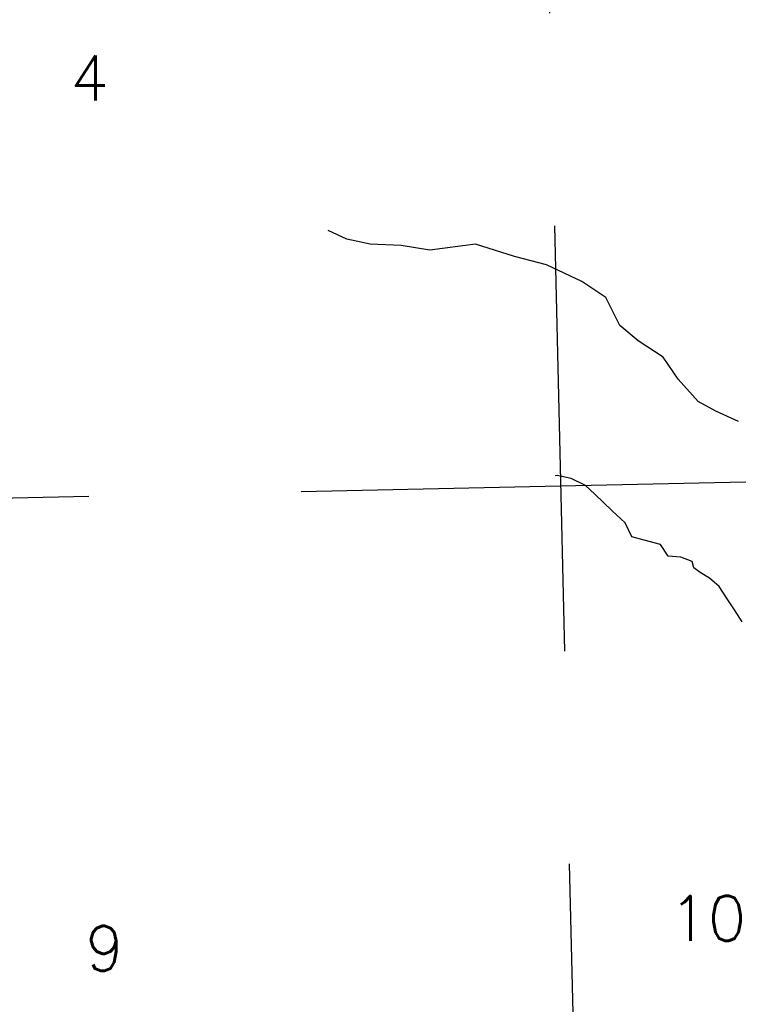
# Model space of a CAD drawing. Header units: feet. Extents: x 18803 to 104580, y -6601 to 116448.
# Tile 21 of 95: x 32018 to 36245, y 75412 to 81200. Entities that reach past the tile are written whole.
import ezdxf

# ---------------------------------------------------------------- set-up
doc = ezdxf.new("R2010")
doc.units = ezdxf.units.FT
doc.header["$LTSCALE"] = 100
doc.header["$MEASUREMENT"] = 0
doc.linetypes.add('DASHED', pattern=[0.75, 0.5, -0.25])
for name, color, linetype in [('ELRGOV-SECTION', 253, 'DASHED'), ('ET-SEC NUMBS', 253, 'Continuous'), ('SL-VICINITY MAP', 2, 'Continuous')]:
    doc.layers.add(name, color=color, linetype=linetype)
doc.styles.add('L2640', font='simplex.shx', dxfattribs={"height": 264})

msp = doc.modelspace()

# ---------------------------------------------------------------- linework, layer by layer
at = {"layer": 'ELRGOV-SECTION', "ltscale": 50}
msp.add_line((35076.4, 83736.7), (35813.9, 52077.4), dxfattribs=at)
msp.add_lwpolyline([(19583.4, 78121.5), (24648.5, 78231.3), (29925.7, 78344.1), (35199.3, 78460.1), (39048, 78544.8)], dxfattribs=at)
at = {"layer": 'SL-VICINITY MAP'}
for points in [[(36246, 78838.4), (36113.4, 78899.2), (36008.3, 78954.7), (35891.4, 79087.6), (35804.1, 79215.3), (35655.3, 79311.4), (35548.5, 79402.6), (35466, 79566.2), (35325.5, 79660.6), (35117.8, 79759), (34929, 79807.6), (34699.3, 79880), (34430.1, 79845.9), (34261.2, 79871.9), (34080.4, 79880.7), (33942.7, 79909.9), (33833.5, 79961)], [(36267.2, 77661.4), (36222.3, 77731.4), (36179.7, 77795.2), (36132.6, 77867.2), (36076, 77917.9), (36020.1, 77949.7), (35983.3, 77977.9), (35973.3, 78015.4), (35907.2, 78040.6), (35833.6, 78046.6), (35786.6, 78114.4), (35691.2, 78140.7), (35619.1, 78159.4), (35579.9, 78242.2), (35503.5, 78313.3), (35400.7, 78410.8), (35346.1, 78461.6), (35262.5, 78503.1), (35180, 78521.4), (35167.5, 78518.9)]]:
    msp.add_lwpolyline(points, dxfattribs=at)

# ---------------------------------------------------------------- texts
at = {"layer": 'ET-SEC NUMBS', "style": 'L2640'}
for s, p in [('4', (32316.4, 80725)), ('10', (35838.9, 75785.7)), ('9', (32404.6, 75609.3))]:
    msp.add_text(s, height=264, dxfattribs=at).set_placement(p)

doc.saveas('drawing.dxf')
